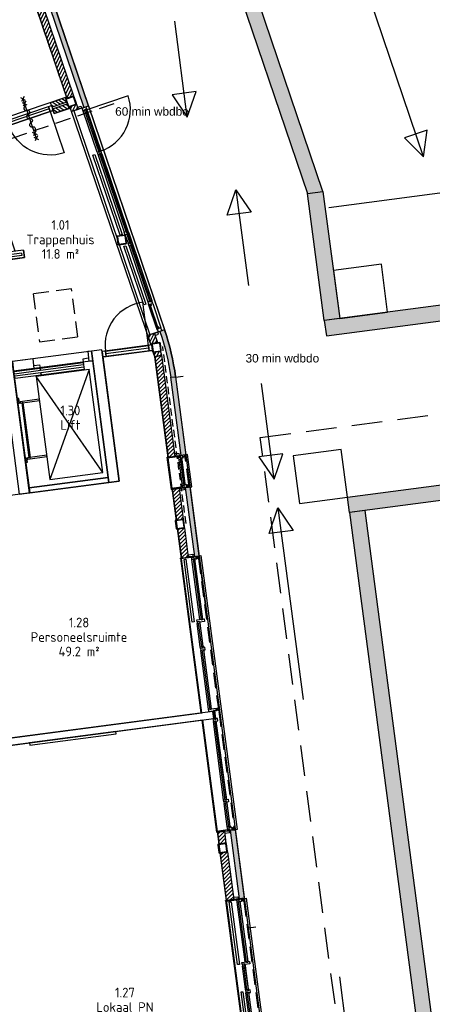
# Model space of a CAD drawing. Header units: millimetres. Extents: x 29775 to 122352, y 25482 to 104177.
# Tile 7 of 20: x 58498 to 67023, y 42530 to 62908. Entities that reach past the tile are written whole.
import ezdxf
from ezdxf.enums import TextEntityAlignment as Align

# ---------------------------------------------------------------- set-up
doc = ezdxf.new("R2010")
doc.units = ezdxf.units.MM
doc.header["$LTSCALE"] = 100
for name, pattern in [('DASHDOT2', [12.7, 6.35, -3.175, 0, -3.175]), ('DASHED', [0.75, 0.5, -0.25]), ('DASHED2', [9.525, 6.35, -3.175]), ('HIDDEN2', [4.7625, 3.175, -1.5875])]:
    doc.linetypes.add(name, pattern=pattern)
for name, color, linetype in [('AL24----_Trap-Beton-1500+', 9, 'Continuous'), ('AL24----_Trap-Beton-Az', 1, 'Continuous'), ('Beveilig-Alg-Az', 1, 'Continuous'), ('Beveilig-Dik-Az', 5, 'HIDDEN2'), ('bib', 9, 'Continuous'), ('BiKoz-Draai-Az', 8, 'Continuous'), ('BiKoz-Hout-Az', 8, 'Continuous'), ('BiKoz-Hout-Drs', 2, 'Continuous'), ('BiWand-Bakst-Drs', 3, 'Continuous'), ('BiWand-Kalkzst-Drs', 3, 'Continuous'), ('BiWand-Syst-Drs', 3, 'Continuous'), ('BuKoz-Alum-Az', 8, 'Continuous'), ('BuKoz-Alum-Drs', 2, 'Continuous'), ('BuKoz-Glas-Drs', 1, 'Continuous'), ('BuWand-Alg-Arc', 8, 'Continuous'), ('BuWand-Bakst-Drs', 3, 'Continuous'), ('Construct-Beton-Drs', 4, 'Continuous'), ('Construct-Staal-Drs', 4, 'Continuous'), ('Daken-Staal-Drs', 3, 'Continuous'), ('dakrandarceer', 8, 'Continuous'), ('Inricht-Alg-Az', 1, 'Continuous'), ('Isolatie-Alg-Drs', 1, 'Continuous'), ('kozijn', 1, 'Continuous'), ('kozijn1', 1, 'Continuous'), ('MTXT35-50', 3, 'Continuous'), ('X-BT$1----_Ruimtegegevens', 7, 'Continuous')]:
    doc.layers.add(name, color=color, linetype=linetype)
doc.layers.add('BL$8-BVO-polylijn', color=160, linetype='Continuous', plot=False)
doc.layers.add('BL$8-GO--polylijnen', color=10, linetype='Continuous', plot=False)
for name, color, linetype, lineweight in [('X-BT$23A__RuimteElement', 7, 'Continuous', 0), ('X-BT$23F__RuimteElement', 7, 'Continuous', 0), ('X-BT$23m2_RuimteElement', 7, 'Continuous', 0), ('X-BT$23NR__Ruimtenummer', 1, 'Continuous', 0), ('X-BT$23P__Algemeen', 1, 'Continuous', 0)]:
    doc.layers.add(name, color=color, linetype=linetype, lineweight=lineweight)
doc.styles.add('BOS3', font='arial.ttf')
doc.styles.add('Isocpeur', font='isocpeur.ttf')
pattern_1 = [(45, (49606.74, -73457.9), (-40.411153, 40.411153), [])]
pattern_2 = [(63.75, (49606.74, -73457.9), (-51.256277, 25.276799), [])]

# ---------------------------------------------------------------- blocks, each defined once
blk = doc.blocks.new('binkozdeur1034')
at = {"layer": 'BiKoz-Draai-Az'}
blk.add_lwpolyline([(967, 0), (67, 0), (67, -900, 0.414214)], format="xyb", close=True, dxfattribs=at)
at = {"layer": 'BiKoz-Hout-Az'}
blk.add_line((67, 57), (967, 57), dxfattribs=at)
blk.add_lwpolyline([(67, 0), (967, 0), (967, 114), (67, 114)], close=True, dxfattribs=at)
at = {"layer": 'BiKoz-Hout-Drs'}
for points in [[(0, 0), (67, 0), (67, 114), (0, 114)], [(967, 0), (1034, 0), (1034, 114), (967, 114)]]:
    blk.add_lwpolyline(points, close=True, dxfattribs=at)
blk = doc.blocks.new('lift brancar')
for p, q in [((1550, 2270), (450, 120)), ((1550, 120), (450, 2270))]:
    blk.add_line(p, q)
for points in [[(430, 2640), (0, 2640), (0, 2440), (430, 2440)], [(1650, 2640), (1570, 2640), (1570, 2440), (1650, 2440)], [(1650, 2440), (0, 2440), (0, 0), (1650, 0)], [(450, 2270), (450, 120), (1550, 120), (1550, 2270)], [(550, 2430), (1450, 2430), (1450, 2377.5), (550, 2377.5)], [(550, 2337.5), (1450, 2337.5), (1450, 2285), (550, 2285)], [(30, 1865), (0, 1865), (0, 1765), (30, 1765)], [(450, 1765), (450, 1795), (50, 1795), (50, 1765)], [(110, 1765), (80, 1765), (80, 625), (110, 625)], [(30, 525), (0, 525), (0, 625), (30, 625)], [(450, 595), (450, 625), (50, 625), (50, 595)]]:
    blk.add_lwpolyline(points, close=True)
for points in [[(430, 2500), (550, 2500), (550, 2440)], [(1570, 2500), (1450, 2500), (1450, 2275)]]:
    blk.add_lwpolyline(points)
at = {"ltscale": 0.2}
for points in [[(10, 2430), (550, 2430), (550, 2377.5), (10, 2377.5)], [(10, 2337.5), (550, 2337.5), (550, 2285), (10, 2285)]]:
    blk.add_lwpolyline(points, close=True, dxfattribs=at)
blk = doc.blocks.new('aangifte deur 60 minuten (zelfsluitend)')
at = {"layer": 'Beveilig-Alg-Az'}
blk.add_line((1, -863), (1, 860), dxfattribs=at)
for points in [[(-81, 778), (82, 942)], [(80, 781), (-78, 939)], [(-81, 568), (82, 732)], [(80, 571), (-78, 729)], [(-81, -735), (82, -571)], [(-81, -945), (82, -781)], [(80, -732), (-78, -574)], [(80, -942), (-78, -784)]]:
    blk.add_lwpolyline(points, dxfattribs=at)
blk.add_lwpolyline([(0, -543, 1), (0, -362, -1), (0, -181, 1), (0, 0, -1), (0, 181, 1), (0, 362, -1), (0, 543)], format="xyb", dxfattribs=at)
blk = doc.blocks.new('trapverdieping')
at = {"layer": 'AL24----_Trap-Beton-1500+', "linetype": 'HIDDEN2'}
for p, q in [((3759, 1276), (1345, 456)), ((3779, 1219), (1364, 400)), ((3927, -712), (3324, 1065)), ((3927, 6), (3542, 1139)), ((3230, -804), (2671, 843)), ((3462, -773), (2889, 917)), ((3695, -743), (3106, 991)), ((2532, -896), (2017, 621)), ((2765, -865), (2235, 695)), ((2997, -835), (2453, 769)), ((1345, 456), (1377, 362)), ((2067, -957), (1582, 474)), ((2300, -926), (1800, 548)), ((1838, -997), (1377, 362)), ((4019, -700), (1837, -987)), ((4027, -760), (1845, -1047)), ((1845, -1047), (1837, -987))]:
    blk.add_line(p, q, dxfattribs=at)
at = {"layer": 'AL24----_Trap-Beton-1500+', "linetype": 'DASHDOT2', "ltscale": 0.5}
blk.add_line((4036, -825), (3753, 1326), dxfattribs=at)
at = {"layer": 'AL24----_Trap-Beton-Az'}
for p, q in [((5701, 1935), (3842, 1304)), ((5720, 1878), (3861, 1247)), ((6485, -375), (5701, 1935)), ((5787, -467), (5067, 1656)), ((6020, -437), (5284, 1730)), ((6252, -406), (5502, 1804)), ((5090, -559), (4413, 1435)), ((5322, -529), (4631, 1509)), ((5555, -498), (4849, 1583)), ((4625, -620), (3978, 1287)), ((4857, -590), (4195, 1361)), ((4392, -651), (3913, 761)), ((260, 88), (729, -1292)), ((307, 104), (763, -1237)), ((6657, -353), (4104, -689)), ((6657, -353), (6678, -509)), ((6678, -509), (729, -1292)), ((6622, -466), (763, -1237)), ((6615, -419), (4112, -748)), ((6020, -493), (6020, -493)), ((6615, -419), (6622, -466))]:
    blk.add_line(p, q, dxfattribs=at)
at = {"layer": 'AL24----_Trap-Beton-Az', "linetype": 'HIDDEN2'}
blk.add_line((6368, -391), (5610, 1841), dxfattribs=at)
at = {"layer": 'AL24----_Trap-Beton-Az', "linetype": 'DASHDOT2', "ltscale": 0.5}
blk.add_line((4118, -797), (3835, 1354), dxfattribs=at)
at = {"layer": 'AL24----_Trap-Beton-Az'}
blk.add_lwpolyline([(5489, 483), (5429, 706), (5652, 647), (5489, 483), (5459, 595), (4530, 342)], dxfattribs=at)
blk.add_circle((4578, 355), 20, dxfattribs=at)
blk = doc.blocks.new('_K180x10')
at = {"layer": 'Construct-Staal-Drs'}
for points in [[(75, 90), (-75, 90, 0.414214), (-90, 75), (-90, -75, 0.414214), (-75, -90), (75, -90, 0.414214), (90, -75), (90, 75, 0.414214)], [(75, 80), (-75, 80, 0.414214), (-80, 75), (-80, -75, 0.414214), (-75, -80), (75, -80, 0.414214), (80, -75), (80, 75, 0.414214)]]:
    blk.add_lwpolyline(points, format="xyb", close=True, dxfattribs=at)
blk = doc.blocks.new('dtboord01')
at = {"layer": 'Inricht-Alg-Az'}
blk.add_lwpolyline([(0, -50), (1800, -50), (1800, 0), (0, 0)], close=True, dxfattribs=at)
blk = doc.blocks.new('kozbuit660')
at = {"layer": 'kozijn', "color": 9, "linetype": 'HIDDEN2'}
blk.add_line((19, 606), (19, 54), dxfattribs=at)
at = {"layer": 'kozijn'}
for points in [[(100, 665), (-38, 665), (-38, -5), (100, -5)], [(388, 668), (388, 668), (388, -8), (388, -8)]]:
    blk.add_lwpolyline(points, dxfattribs=at)
for points in [[(128, 666), (128, 711), (218, 711), (218, 666)], [(128, -6), (128, -51), (218, -51), (218, -6)]]:
    blk.add_lwpolyline(points, close=True, dxfattribs=at)
at = {"layer": 'kozijn1', "color": 9}
for p, q in [((95, 79), (95, 581)), ((157, 79), (157, 581))]:
    blk.add_line(p, q, dxfattribs=at)
at = {"layer": 'kozijn1'}
for points in [[(9, 606), (9, 660), (29, 660), (29, 606)], [(29, 640), (29, 625), (65, 625), (65, 640)], [(157, 621), (157, 647), (118, 647), (118, 647), (108, 647), (108, 660), (65, 660), (65, 606), (105, 606), (105, 621)], [(157, 620), (157, 581), (127, 581), (127, 591), (102, 591), (102, 581), (95, 581), (95, 603), (110, 603), (110, 620)], [(118, 665), (118, 647), (388, 647), (388, 665)], [(9, 54), (9, 0), (29, 0), (29, 54)], [(29, 19), (29, 34), (65, 34), (65, 19)], [(157, 39), (157, 13), (118, 13), (118, 13), (108, 13), (108, 0), (65, 0), (65, 54), (105, 54), (105, 39)], [(157, 40), (157, 79), (127, 79), (127, 69), (102, 69), (102, 79), (95, 79), (95, 57), (110, 57), (110, 40)], [(118, -5), (118, 13), (388, 13), (388, -5)]]:
    blk.add_lwpolyline(points, close=True, dxfattribs=at)
at = {"layer": 'kozijn1', "color": 9}
blk.add_lwpolyline([(102, 591), (102, 69), (127, 69), (127, 591)], close=True, dxfattribs=at)
blk = doc.blocks.new('kozbuitlokaalbg')
at = {"layer": 'kozijn', "color": 9, "linetype": 'HIDDEN2'}
for p, q in [((59, 19), (3197, 19)), ((3251, 19), (5449, 19))]:
    blk.add_line(p, q, dxfattribs=at)
at = {"layer": 'kozijn'}
for points in [[(-3, 388), (-3, 388), (5511, 388), (5511, 388)], [(0, 100), (0, -38), (5508, -38), (5508, 100)], [(3251, 127), (3241, 127), (3241, 102), (3251, 102)], [(3251, 102), (3241, 102), (3241, 127), (3251, 127)]]:
    blk.add_lwpolyline(points, dxfattribs=at)
at = {"layer": 'kozijn', "color": 9}
for points in [[(35, 280), (1343, 280), (1343, 320), (35, 320)], [(1914, 280), (4899, 280), (4899, 320), (1914, 320)]]:
    blk.add_lwpolyline(points, close=True, dxfattribs=at)
at = {"layer": 'kozijn'}
for points in [[(3251, 222), (3236, 222), (3197, 222), (3197, 192), (3207, 192), (3207, 167), (3197, 167), (3197, 65), (3251, 65), (3251, 102), (3241, 102), (3241, 127), (3251, 127)], [(5512, 128), (5557, 128), (5557, 218), (5512, 218)], [(3216, 29), (3231, 29), (3231, 65), (3216, 65)]]:
    blk.add_lwpolyline(points, close=True, dxfattribs=at)
at = {"layer": 'kozijn1', "color": 9}
for p, q in [((1868, 222), (1388, 222)), ((3197, 222), (1947, 222)), ((1309, 157), (59, 157)), ((1309, 95), (59, 95)), ((1868, 160), (1388, 160)), ((3197, 160), (1947, 160)), ((4865, 157), (3251, 157)), ((4865, 95), (3251, 95)), ((5424, 157), (4943, 157)), ((5424, 95), (4944, 95))]:
    blk.add_line(p, q, dxfattribs=at)
at = {"layer": 'kozijn1'}
for points in [[(-49, 128), (-4, 128), (-4, 218), (-49, 218)], [(-3, 110), (15, 110), (15, 388), (-3, 388)], [(1348, 222), (1309, 222), (1309, 127), (1319, 127), (1319, 102), (1309, 102), (1309, 65), (1363, 65), (1363, 170), (1348, 170)], [(1349, 222), (1388, 222), (1388, 192), (1378, 192), (1378, 167), (1388, 167), (1388, 160), (1366, 160), (1366, 175), (1349, 175)], [(1907, 222), (1869, 222), (1869, 192), (1878, 192), (1878, 167), (1868, 167), (1868, 160), (1890, 160), (1890, 175), (1907, 175)], [(1908, 222), (1947, 222), (1947, 192), (1937, 192), (1937, 167), (1947, 167), (1947, 130), (1893, 130), (1893, 170), (1908, 170)], [(5511, 110), (5493, 110), (5493, 388), (5511, 388)], [(15, 157), (15, 157), (15, 108), (5, 108), (5, 65), (59, 65), (59, 102), (49, 102), (49, 127), (59, 127), (59, 157)], [(5, 9), (59, 9), (59, 29), (5, 29)], [(24, 29), (40, 29), (40, 65), (24, 65)], [(3197, 9), (3251, 9), (3251, 29), (3197, 29)], [(4904, 157), (4865, 157), (4865, 127), (4875, 127), (4875, 102), (4865, 102), (4865, 65), (4919, 65), (4919, 105), (4904, 105)], [(4905, 157), (4943, 157), (4943, 127), (4934, 127), (4934, 102), (4944, 102), (4944, 95), (4922, 95), (4922, 110), (4905, 110)], [(5463, 157), (5424, 157), (5424, 127), (5434, 127), (5434, 102), (5424, 102), (5424, 95), (5446, 95), (5446, 110), (5463, 110)], [(5464, 157), (5493, 157), (5493, 127), (5493, 127), (5493, 108), (5503, 108), (5503, 65), (5449, 65), (5449, 105), (5464, 105)], [(5449, 9), (5503, 9), (5503, 29), (5449, 29)], [(5483, 29), (5468, 29), (5468, 65), (5483, 65)]]:
    blk.add_lwpolyline(points, close=True, dxfattribs=at)
at = {"layer": 'kozijn1', "color": 9}
for points in [[(49, 102), (1319, 102), (1319, 127), (49, 127)], [(1378, 167), (1878, 167), (1878, 192), (1378, 192)], [(1937, 167), (3207, 167), (3207, 192), (1937, 192)], [(3241, 102), (4875, 102), (4875, 127), (3241, 127)], [(4934, 102), (5434, 102), (5434, 127), (4934, 127)]]:
    blk.add_lwpolyline(points, close=True, dxfattribs=at)
blk = doc.blocks.new('Ruimtefunctie')
at = {"layer": 'X-BT$23A__RuimteElement', "style": 'Isocpeur', "width": 0.94}
blk.add_attdef('RUIMTEFUNCTIE-A', text='', height=200, dxfattribs=at).set_placement((0, -600), align=Align.MIDDLE_CENTER)
at = {"layer": 'X-BT$23F__RuimteElement', "style": 'Isocpeur', "width": 0.94}
blk.add_attdef('RUIMTEFUNCTIE', text='', height=200, dxfattribs=at).set_placement((0, 300), align=Align.MIDDLE_CENTER)
at = {"layer": 'X-BT$23m2_RuimteElement', "style": 'Isocpeur', "width": 0.94}
blk.add_attdef('RUIMTEFUNCTIE-B', text='', height=200, dxfattribs=at).set_placement((0, 0), align=Align.MIDDLE_CENTER)
at = {"layer": 'X-BT$23NR__Ruimtenummer', "style": 'Isocpeur', "width": 0.94}
blk.add_attdef('RUIMTENUMMER', text='', height=200, dxfattribs=at).set_placement((0, 600), align=Align.MIDDLE_CENTER)
at = {"layer": 'X-BT$23P__Algemeen', "style": 'Isocpeur', "width": 0.94}
blk.add_attdef('PEILMAAT', text='', height=200, dxfattribs=at).set_placement((0, -300), align=Align.MIDDLE_CENTER)

msp = doc.modelspace()

# ---------------------------------------------------------------- hatches: boundary and pattern name
at = {"layer": 'BuWand-Alg-Arc'}
h = msp.add_hatch(color=254, dxfattribs=at)
h.paths.add_polyline_path([(59854.0464, 61312.2971), (59759.3534, 61280.1532), (59822.677, 61093.6079), (59917.37, 61125.7519)])
h.paths.add_polyline_path([(59213.4175, 63199.5289), (59118.7245, 63167.3849), (59759.3534, 61280.1532), (59854.0464, 61312.2971)])
h = msp.add_hatch(dxfattribs=at)
h.set_pattern_fill('ANSI31', color=256, scale=18, style=0)
h.set_pattern_definition(pattern_2)
h.paths.add_polyline_path([(59004.7715, 63129.7591), (58862.732, 63081.5432), (59474.7527, 61278.5882), (59616.7922, 61326.8041)])
h = msp.add_hatch(dxfattribs=at)
h.set_pattern_fill('ANSI31', color=256, scale=18, angle=-78.75, style=0)
h.set_pattern_definition([(326.25, (52933.29, -83506.92), (31.750839, 47.518488), [])])
h.paths.add_polyline_path([(59133.684, 61194.4923), (59165.8279, 61099.7993), (59468.8456, 61202.6599), (59436.7016, 61297.3529)])
h = msp.add_hatch(dxfattribs=at)
h.set_pattern_fill('ANSI31', color=256, scale=18, angle=-78.75, style=0)
h.set_pattern_definition([(326.25, (54095.64, 13318.22), (31.75084, 47.51849), [])])
h.paths.add_polyline_path([(59178.6855, 61061.9221), (59210.8294, 60967.2291), (59513.8471, 61070.0897), (59481.7031, 61164.7827)])
h = msp.add_hatch(dxfattribs=at)
h.set_pattern_fill('ANSI31', color=256, scale=18, style=0)
h.set_pattern_definition(pattern_2)
h.paths.add_polyline_path([(59674.6513, 61156.3567), (59532.6118, 61108.1408), (59567.0058, 61006.8193), (59709.0453, 61055.0352)])
h = msp.add_hatch(color=254, dxfattribs=at)
h.paths.add_polyline_path([(61590.7148, 56159.7304), (61490.7215, 56146.5661, -0.0329383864), (61618.3924, 55506.0706), (61717.5369, 55519.1232, 0.0322835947)])
h.paths.add_polyline_path([(61491.2472, 56488.3599), (61396.5541, 56456.2159, -0.0163097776), (61490.7215, 56146.5661), (61590.7148, 56159.7304, 0.0169611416)])
h.paths.add_polyline_path([(61831.1953, 53889.6715), (61930.3398, 53902.7242), (61717.5369, 55519.1232), (61618.3924, 55506.0706)])
h = msp.add_hatch(dxfattribs=at)
h.set_pattern_fill('ANSI31', color=256, scale=18, style=0)
h.set_pattern_definition(pattern_2)
h.paths.add_polyline_path([(61350.6985, 56218.8808), (61199.0683, 56198.9183), (61141.1567, 56369.5202), (61283.1963, 56417.7361)])
h = msp.add_hatch(dxfattribs=at)
h.set_pattern_fill('ANSI31', color=256, scale=18, style=0)
h.set_pattern_definition([(63.75, (49880.706, -73366.75), (-51.256277, 25.276799), [])])
h.paths.add_polyline_path([(61409.6912, 56045.0941), (61258.0609, 56025.1316), (61290.1862, 55930.4936), (61436.9746, 55964.7198)])
h = msp.add_hatch(dxfattribs=at)
h.set_pattern_fill('ANSI31', color=256, scale=18, angle=341.25, style=0)
h.set_pattern_definition(pattern_1)
h.paths.add_polyline_path([(61712.6135, 53871.0341), (61563.8968, 53851.4551), (61290.1862, 55930.4936), (61436.9746, 55964.7198)])
h = msp.add_hatch(dxfattribs=at)
h.set_pattern_fill('ANSI31', color=256, scale=18, angle=341.25, style=0)
h.set_pattern_definition(pattern_1)
h.paths.add_polyline_path([(61884.2555, 52567.2841), (61735.5387, 52547.7051), (61650.5662, 53193.1357), (61799.2829, 53212.7147)])
h = msp.add_hatch(color=254, dxfattribs=at)
h.paths.add_polyline_path([(62114.1171, 52506.7968), (62014.9727, 52493.7442), (62106.3446, 51799.7058), (62205.489, 51812.7584)])
h.paths.add_polyline_path([(62017.7924, 53238.4561), (61918.6479, 53225.4035), (62014.9727, 52493.7442), (62114.1171, 52506.7968)])
h = msp.add_hatch(dxfattribs=at)
h.set_pattern_fill('ANSI31', color=256, scale=18, angle=341.25, style=0)
h.set_pattern_definition(pattern_1)
h.paths.add_polyline_path([(61907.7502, 52388.824), (61759.0335, 52369.2451), (61838.2629, 51767.438), (61986.9796, 51787.017)])
h = msp.add_hatch(dxfattribs=at)
h.set_pattern_fill('ANSI31', color=256, scale=18, angle=341.25, style=0)
h.set_pattern_definition(pattern_1)
h.paths.add_polyline_path([(62766.6125, 45865.1168), (62617.8958, 45845.5379), (62585.2643, 46093.3991), (62733.981, 46112.978)])
h = msp.add_hatch(color=254, dxfattribs=at)
h.paths.add_polyline_path([(62951.7073, 46144.6681), (62852.5628, 46131.6155), (62897.3297, 45791.5769), (62996.4742, 45804.6295)])
h.paths.add_polyline_path([(63039.4763, 44711.8665), (63138.6208, 44724.9191), (62996.4742, 45804.6295), (62897.3297, 45791.5769)])
h = msp.add_hatch(dxfattribs=at)
h.set_pattern_fill('ANSI31', color=256, scale=18, angle=341.25, style=0)
h.set_pattern_definition(pattern_1)
h.paths.add_polyline_path([(62790.1073, 45686.6567), (62641.3905, 45667.0778), (62771.3946, 44679.5987), (62920.1113, 44699.1777)])
at = {"layer": 'dakrandarceer'}
h = msp.add_hatch(color=252, dxfattribs=at)
h.dxf.hatch_style = 1
h.paths.add_polyline_path([(74041.8744, 68203.5424), (73939.0137, 68506.5601), (62627.9334, 64666.9657), (62730.794, 64363.948), (63033.8116, 64466.8087)])
h.paths.add_polyline_path([(74154.3782, 67872.1169), (74041.8744, 68203.5424), (73738.8567, 68100.6818), (73954.2212, 67466.2386), (74257.2388, 67569.0993)])
h.paths.add_polyline_path([(74788.8214, 68087.4813), (74154.3782, 67872.1169), (74257.2388, 67569.0993), (74891.682, 67784.4637)])
h.paths.add_polyline_path([(63033.8116, 64466.8087), (62730.794, 64363.948), (64445.8766, 59311.4775), (64763.139, 59353.2459)])
h.paths.add_polyline_path([(64763.139, 59353.2459), (64445.8766, 59311.4775), (64792.05, 56682.0296), (65109.3123, 56723.798)])
h.paths.add_polyline_path([(81416.898, 58547.9711), (81312.0216, 58856.9252), (64792.05, 56682.0296), (64833.8184, 56364.7673)])
h = msp.add_hatch(color=252, dxfattribs=at)
h.dxf.hatch_style = 1
h.paths.add_polyline_path([(82626.2536, 54985.3449), (82521.3772, 55294.299), (65273.6916, 53023.5981), (65315.46, 52706.3357)])
h.paths.add_polyline_path([(65632.7224, 52748.1041), (65315.46, 52706.3357), (68248.3836, 30428.5697), (65075.76, 30010.8859), (65117.5284, 29693.6235), (68607.4143, 30153.0757)])

# ---------------------------------------------------------------- linework, layer by layer
at = {"layer": 'Beveilig-Alg-Az'}
msp.add_line((77636.8679, 60692.9286), (64884.7629, 59014.0821), dxfattribs=at)
for points in [[(60677.6215, 58450.5823), (60656.7279, 58512.1328), (60692.7113, 58524.3475), (60697.5329, 58510.1435), (60709.3695, 58514.1615), (60721.2061, 58518.1795), (60716.3845, 58532.3835), (60735.3231, 58538.8123), (60756.2167, 58477.2618), (60737.2781, 58470.833), (60732.4565, 58485.037), (60720.6199, 58481.019), (60708.7832, 58477.001), (60713.6048, 58462.797)], [(60678.8725, 58453.1191), (60659.2647, 58510.8818), (60691.4603, 58521.8108), (60696.2819, 58507.6068), (60710.0124, 58512.2677), (60723.7429, 58516.9285), (60718.9213, 58531.1325), (60734.0721, 58536.2755), (60753.68, 58478.5128), (60738.5291, 58473.3698), (60733.7075, 58487.5737), (60719.977, 58482.9128), (60706.2465, 58478.252), (60711.0681, 58464.048)], [(60756.3742, 58218.5845), (60735.4806, 58280.1349), (60771.4639, 58292.3496), (60776.2855, 58278.1457), (60788.1222, 58282.1637), (60799.9588, 58286.1816), (60795.1372, 58300.3856), (60814.0758, 58306.8144), (60834.9694, 58245.2639), (60816.0308, 58238.8351), (60811.2092, 58253.0391), (60799.3725, 58249.0211), (60787.5359, 58245.0031), (60792.3575, 58230.7992)], [(60757.6251, 58221.1212), (60738.0173, 58278.8839), (60770.213, 58289.8129), (60775.0345, 58275.6089), (60788.765, 58280.2698), (60802.4955, 58284.9307), (60797.6739, 58299.1346), (60812.8248, 58304.2776), (60832.4326, 58246.5149), (60817.2817, 58241.3719), (60812.4601, 58255.5758), (60798.7297, 58250.915), (60784.9992, 58246.2541), (60789.8208, 58232.0501)]]:
    msp.add_lwpolyline(points, close=True, dxfattribs=at)
at = {"layer": 'Beveilig-Dik-Az'}
msp.add_lwpolyline([(38470.0756, 55208.7188), (45715.0927, 56176.3311), (60559.5763, 61209.6831)], dxfattribs=at)
at = {"layer": 'BiWand-Bakst-Drs'}
msp.add_lwpolyline([(61491.2472, 56488.3599), (61396.5541, 56456.2159, -0.0492746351), (61618.3924, 55506.0706), (61717.5369, 55519.1232, 0.0492717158)], format="xyb", close=True, dxfattribs=at)
for points in [[(61199.0683, 56198.9183), (61350.6985, 56218.8808), (61283.1963, 56417.7361), (61141.1567, 56369.5202)], [(61290.1862, 55930.4936), (61436.9746, 55964.7198), (61409.6912, 56045.0941), (61258.0609, 56025.1316)], [(61563.5052, 53854.4295), (61712.222, 53874.0084), (61436.9746, 55964.7198), (61290.1862, 55930.4936)], [(61735.5387, 52547.7051), (61884.2555, 52567.2841), (61799.6745, 53209.7403), (61650.9578, 53190.1614)], [(62106.3446, 51799.7058), (62205.489, 51812.7584), (62017.7924, 53238.4561), (61918.6479, 53225.4035)], [(61838.2629, 51767.438), (61986.9796, 51787.017), (61907.7502, 52388.824), (61759.0335, 52369.2451)], [(62617.8958, 45845.5379), (62766.6125, 45865.1168), (62733.981, 46112.978), (62585.2643, 46093.3991)], [(62641.3905, 45667.0778), (62790.1073, 45686.6567), (62920.1113, 44699.1777), (62771.3946, 44679.5987)]]:
    msp.add_lwpolyline(points, close=True, dxfattribs=at)
at = {"layer": 'BiWand-Kalkzst-Drs'}
for points in [[(60554.3448, 53360.4818), (60196.7031, 56077.0407), (59983.5424, 56048.9776), (60341.1842, 53332.4187)], [(58702.8215, 53116.7242), (58345.1798, 55833.2831), (58132.0191, 55805.2199), (58489.6609, 53088.661)], [(58705.3002, 53117.0505), (60341.1842, 53332.4187), (60328.1316, 53431.5632), (58692.2475, 53216.195)]]:
    msp.add_lwpolyline(points, close=True, dxfattribs=at)
at = {"layer": 'BiWand-Syst-Drs'}
msp.add_lwpolyline([(56678.1695, 47675.9071), (62507.8653, 48443.4011), (62488.2864, 48592.1178), (56658.5906, 47824.6238)], close=True, dxfattribs=at)
at = {"layer": 'BL$8-BVO-polylijn'}
msp.add_lwpolyline([(29775.3773, 81479.074), (50607.8402, 88550.7423), (61491.2472, 56488.3599, -0.0492717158), (61717.5369, 55519.1232), (65289.6908, 28384.8715), (49456.4485, 26300.413), (48998.5457, 27649.3512), (44624.6791, 27073.5208), (44552.1314, 27624.5747), (45970.2845, 28105.9727), (43682.4496, 34845.7168), (43639.4369, 34972.4283), (45003.1352, 35435.3415), (42675.9134, 42291.1156), (43888.5996, 42702.7671), (41696.3824, 49160.8306), (40844.1453, 48871.535), (40741.2847, 49174.5527), (41593.5218, 49463.8482), (39558.0087, 55460.2765), (38648.5093, 55340.5387)], format="xyb", close=True, dxfattribs=at)
at = {"layer": 'BL$8-GO--polylijnen'}
for points in [[(57181.2821, 68034.9347), (59465.1095, 61306.9961), (54541.0728, 59635.5109), (54159.0398, 60760.9439), (51573.9226, 59883.4148), (49672.1283, 65485.9204)], [(58132.0191, 55805.2199), (57858.1046, 57885.8072), (58597.1092, 57983.099), (58576.5412, 58139.3288), (58404.4395, 58116.6712), (57620.1035, 60427.2504), (58231.7037, 60634.8607), (58211.453, 60694.5173), (59190.5788, 61026.8857), (59210.8294, 60967.2291), (59542.255, 61079.7329), (61199.0683, 56198.9183), (61223.1623, 56202.0904), (61226.556, 56176.3128), (60201.402, 56041.3487), (60196.7031, 56077.0407)], [(53224.9033, 54775.7076), (54013.4326, 48785.4137), (56489.0409, 49111.5437), (56658.5906, 47824.6238), (62260.254, 48562.0968), (61290.1862, 55930.4936), (61244.9514, 56063.7509), (60216.282, 55928.324), (60554.3448, 53360.4818), (57349.4967, 52938.6335), (57041.4086, 55278.2722)], [(63493.726, 39192.9475), (62279.833, 48413.3801), (56678.1695, 47675.9071), (57039.7232, 44929.6341), (57054.0226, 44931.5167), (57188.9869, 43906.3604), (57175.1067, 43904.533), (57892.0723, 38455.4758)]]:
    msp.add_lwpolyline(points, close=True, dxfattribs=at)
at = {"layer": 'BuKoz-Alum-Az'}
for p, q in [((59614.3523, 61022.8912), (61188.5033, 56385.5922)), ((60095.6317, 60165.0689), (59806.3362, 61017.306)), ((60174.2269, 60191.7484), (59884.9314, 61043.9855)), ((59917.37, 61125.7519), (60796.2709, 58536.5933)), ((60194.4776, 60132.0918), (60735.3231, 58538.8123)), ((60115.8824, 60105.4123), (60656.7279, 58512.1328)), ((60677.6215, 58450.5823), (60735.4806, 58280.1349)), ((60756.2167, 58477.2618), (60814.0758, 58306.8144)), ((60756.3742, 58218.5845), (61146.1578, 57070.319)), ((60834.9694, 58245.2639), (61224.753, 57096.9985)), ((61321.1425, 56533.0534), (61170.066, 56978.1106)), ((61245.6465, 57035.448), (61416.0094, 56533.5751)), ((62205.489, 51812.7584), (62627.0886, 48610.3915)), ((62345.2826, 50750.9209), (62214.2343, 51746.3316))]:
    msp.add_line(p, q, dxfattribs=at)
msp.add_lwpolyline([(60737.1685, 61333.281), (59884.9314, 61043.9855), (60174.2269, 60191.7484, 0.4142135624)], format="xyb", close=True, dxfattribs=at)
for points in [[(60614.1689, 58463.3645), (60572.4817, 58449.2136), (60010.7426, 60104.0436), (60048.6198, 60116.9012)], [(60697.5329, 58510.1435), (60721.2061, 58518.1795), (60170.7174, 60139.867), (60147.0442, 60131.831)], [(61102.5741, 57021.2029), (61060.8869, 57007.052), (60651.2344, 58217.2157), (60689.1116, 58230.0733)], [(61186.9627, 57068.3298), (61210.6359, 57076.3658), (60811.2092, 58253.0391), (60787.5359, 58245.0031)]]:
    msp.add_lwpolyline(points, close=True, dxfattribs=at)
at = {"layer": 'BuKoz-Alum-Az', "color": 2}
msp.add_lwpolyline([(60776.2855, 58278.1457), (60799.9588, 58286.1816), (60732.4565, 58485.037), (60708.7832, 58477.001)], close=True, dxfattribs=at)
at = {"layer": 'BuKoz-Alum-Drs'}
for points in [[(59849.3346, 61047.7427), (59837.498, 61043.7247), (59842.3195, 61029.5207), (59806.3362, 61017.306), (59785.4426, 61078.8565), (59864.0378, 61105.536), (59884.9314, 61043.9855), (59865.9928, 61037.5567), (59861.1712, 61051.7607), (59849.3346, 61047.7427)], [(61198.7993, 57072.3478), (61186.9627, 57068.3298), (61182.1411, 57082.5337), (61146.1578, 57070.319), (61167.0513, 57008.7686), (61245.6465, 57035.448), (61224.753, 57096.9985), (61205.8143, 57090.5697), (61210.6359, 57076.3658), (61198.7993, 57072.3478)], [(61416.0094, 56533.5751), (61416.0094, 56533.5751), (61416.0094, 56533.5751), (61337.4142, 56506.8956), (61358.3078, 56445.3451), (61436.903, 56472.0246), (61416.0094, 56533.5751), (61416.0094, 56533.5751), (61416.0094, 56533.5751), (61416.0094, 56533.5751)]]:
    msp.add_lwpolyline(points, dxfattribs=at)
for points in [[(59848.6917, 61049.6365), (59834.9612, 61044.9757), (59839.7828, 61030.7717), (59807.5872, 61019.8428), (59787.9794, 61077.6055), (59862.7869, 61102.9992), (59882.3947, 61045.2365), (59867.2438, 61040.0935), (59862.4222, 61054.2974)], [(61199.4422, 57070.4539), (61185.7117, 57065.793), (61180.8901, 57079.997), (61148.6945, 57069.068), (61168.3023, 57011.3053), (61243.1098, 57036.699), (61223.502, 57094.4618), (61208.3511, 57089.3187), (61213.1727, 57075.1148)], [(61174.8006, 56979.7178), (61170.066, 56978.1106), (61156.2441, 57018.8286), (61160.9787, 57020.4358), (61165.8003, 57006.2318), (61208.4122, 57020.6966), (61217.4125, 56994.1826), (61198.4739, 56987.7538), (61193.6523, 57001.9577), (61169.979, 56993.9217)], [(61172.2639, 56980.9688), (61171.317, 56980.6473), (61158.7808, 57017.5776), (61159.7278, 57017.899), (61164.5494, 57003.6951), (61207.1612, 57018.1599), (61214.8758, 56995.4335), (61199.7249, 56990.2905), (61194.9033, 57004.4945), (61167.4423, 56995.1727)], [(61325.8772, 56534.6606), (61321.1425, 56533.0534), (61334.9644, 56492.3354), (61339.6991, 56493.9426), (61334.8775, 56508.1466), (61377.4893, 56522.6113), (61368.489, 56549.1254), (61349.5504, 56542.6966), (61354.372, 56528.4927), (61330.6988, 56520.4567)], [(61324.6262, 56532.1239), (61323.6793, 56531.8024), (61336.2154, 56494.8722), (61337.1623, 56495.1936), (61332.3408, 56509.3976), (61374.9526, 56523.8623), (61367.2381, 56546.5887), (61352.0872, 56541.4456), (61356.9088, 56527.2417), (61329.4478, 56517.9199)], [(61414.7585, 56531.0383), (61414.7585, 56531.0383), (61414.7585, 56531.0383), (61339.951, 56505.6446), (61359.5588, 56447.8819), (61434.3663, 56473.2756), (61414.7585, 56531.0383), (61414.7585, 56531.0383), (61414.7585, 56531.0383)]]:
    msp.add_lwpolyline(points, close=True, dxfattribs=at)
at = {"layer": 'BuKoz-Glas-Drs'}
for points in [[(59790.1773, 61080.4637), (59789.5344, 61082.3575), (59647.4949, 61034.1416), (59648.1378, 61032.2478)], [(59780.708, 61077.2493), (59709.6882, 61053.1413), (59695.2234, 61095.7532), (59766.2432, 61119.8611)], [(60136.4367, 60163.0797), (59837.498, 61043.7247), (59861.1712, 61051.7607), (60160.1099, 60171.1156)], [(60115.8824, 60105.4123), (60151.8657, 60117.627), (60147.0442, 60131.831), (60158.8808, 60135.849), (60170.7174, 60139.867), (60175.539, 60125.663), (60194.4776, 60132.0918), (60173.584, 60193.6423), (60154.6454, 60187.2135), (60159.467, 60173.0095), (60147.6304, 60168.9915), (60135.7938, 60164.9735), (60130.9722, 60179.1775), (60094.9888, 60166.9628)], [(60117.1334, 60107.9491), (60149.329, 60118.878), (60144.5074, 60133.0819), (60158.2379, 60137.7428), (60171.9684, 60142.4037), (60176.79, 60128.1997), (60191.9409, 60133.3428), (60172.3331, 60191.1055), (60157.1822, 60185.9625), (60162.0038, 60171.7585), (60148.2733, 60167.0977), (60134.5428, 60162.4368), (60129.7212, 60176.6407), (60097.5256, 60165.7118)], [(61193.6523, 57001.9577), (61354.372, 56528.4927), (61330.6988, 56520.4567), (61169.979, 56993.9217)], [(61363.6853, 56445.0585), (61363.0424, 56446.9523), (61221.0029, 56398.7364), (61221.6458, 56396.8425)], [(61354.216, 56441.8441), (61283.1963, 56417.7361), (61297.661, 56375.1243), (61368.6808, 56399.2322)]]:
    msp.add_lwpolyline(points, close=True, dxfattribs=at)
at = {"layer": 'BuWand-Bakst-Drs', "color": 3}
msp.add_line((59917.37, 61125.7519), (61509.6559, 56435.0289), dxfattribs=at)
at = {"layer": 'BuWand-Bakst-Drs'}
for points in [[(59822.677, 61093.6079), (59917.37, 61125.7519), (59209.8817, 63209.9451), (59115.1887, 63177.8011)], [(59474.7527, 61278.5882), (59616.7922, 61326.8041), (59004.7715, 63129.7591), (58862.732, 63081.5432)], [(59436.7016, 61297.3529), (59468.8456, 61202.6599), (59165.8279, 61099.7993), (59133.684, 61194.4923)], [(59481.7031, 61164.7827), (59513.8471, 61070.0897), (59210.8294, 60967.2291), (59178.6855, 61061.9221)], [(59709.0453, 61055.0352), (59567.0058, 61006.8193), (59532.6118, 61108.1408), (59674.6513, 61156.3567)], [(61930.3398, 53902.7242), (61831.1953, 53889.6715), (61618.3924, 55506.0706), (61717.5369, 55519.1232)], [(63138.6208, 44724.9191), (63039.4763, 44711.8665), (62852.5628, 46131.6155), (62951.7073, 46144.6681)]]:
    msp.add_lwpolyline(points, close=True, dxfattribs=at)
at = {"layer": 'Construct-Beton-Drs', "linetype": 'DASHED', "ltscale": 3}
msp.add_line((61935.6592, 52483.2858), (61453.0261, 56141.5868), dxfattribs=at)
at = {"layer": 'Construct-Beton-Drs', "color": 6}
for p, q in [((61718.3598, 55512.8726), (61872.6689, 55533.1878)), ((63221.9488, 44113.9638), (63376.258, 44134.279))]:
    msp.add_line(p, q, dxfattribs=at)
at = {"layer": 'Construct-Beton-Drs'}
for points in [[(65109.3123, 56723.798), (66100.7572, 56854.3242), (65970.231, 57845.7691), (64978.7862, 57715.2429)], [(64282.2468, 52893.0719), (65273.6916, 53023.5981), (65143.1654, 54015.043), (64151.7206, 53884.5168)]]:
    msp.add_lwpolyline(points, close=True, dxfattribs=at)
at = {"layer": 'Construct-Beton-Drs', "linetype": 'DASHED2'}
msp.add_lwpolyline([(64821.2339, 31944.2034), (66380.3432, 32149.464), (63469.4251, 54260.0822), (82042.4167, 56705.263)], dxfattribs=at)
at = {"layer": 'Daken-Staal-Drs'}
for points in [[(64763.139, 59353.2459), (63033.8116, 64466.8087), (62730.794, 64363.948), (64445.8766, 59311.4775)], [(65109.3123, 56723.798), (64792.05, 56682.0296), (64445.8766, 59311.4775), (64763.139, 59353.2459)], [(64833.8184, 56364.7673), (81416.898, 58547.9711), (81312.0216, 58856.9252), (64792.05, 56682.0296)], [(65273.6916, 53023.5981), (82521.4185, 55294.3044), (82626.2971, 54985.3507), (65315.46, 52706.3357)], [(65075.76, 30010.8859), (65117.5284, 29693.6235), (68607.4143, 30153.0757), (65632.7224, 52748.1041), (65315.46, 52706.3357), (68248.3836, 30428.5697), (65075.76, 30010.8859)]]:
    msp.add_lwpolyline(points, close=True, dxfattribs=at)
at = {"layer": 'Inricht-Alg-Az', "linetype": 'HIDDEN2'}
msp.add_lwpolyline([(58906.104, 56242.0819), (59699.2599, 56346.5029), (59568.7337, 57337.9477), (58775.5778, 57233.5268)], close=True, dxfattribs=at)
at = {"layer": 'Isolatie-Alg-Drs'}
for p, q in [((66843.052, 60070.0499), (65432.6195, 64225.0501)), ((61961.298, 60892.3939), (61700.2456, 62875.2836)), ((62966.2805, 59387.995), (63227.3329, 57405.1053)), ((63754.9456, 53397.4889), (63493.8932, 55380.3786)), ((63833.2613, 52802.6219), (64355.3661, 48836.8425)), ((65632.7092, 39134.4585), (65110.6044, 43100.2379))]:
    msp.add_line(p, q, dxfattribs=at)
for points in [[(61961.298, 60892.3939), (62143.8961, 61420.7479), (61648.1737, 61355.4848), (61961.298, 60892.3939)], [(66843.052, 60070.0499), (66919.0648, 60623.8748), (66445.5998, 60463.1551), (66843.052, 60070.0499)], [(62966.2805, 59387.995), (63279.4048, 58924.9042), (62783.6824, 58859.6411), (62966.2805, 59387.995)], [(63754.9456, 53397.4889), (63937.5437, 53925.8428), (63441.8213, 53860.5797), (63754.9456, 53397.4889)], [(63833.2613, 52802.6219), (64146.3856, 52339.5311), (63650.6632, 52274.268), (63833.2613, 52802.6219)]]:
    msp.add_lwpolyline(points, close=True, dxfattribs=at)
at = {"layer": 'kozijn', "color": 9, "linetype": 'HIDDEN2'}
for p, q in [((62194.3526, 51751.7831), (62603.9177, 48640.8275)), ((62610.9661, 48587.2894), (62925.1688, 46200.6834))]:
    msp.add_line(p, q, dxfattribs=at)
at = {"layer": 'kozijn'}
for points in [[(61820.4169, 51765.0886), (61820.4169, 51765.0886), (62242.408, 48559.7473)], [(62106.3446, 51799.7058), (62243.1639, 51817.7184), (62989.3822, 46149.6281), (62852.5628, 46131.6155)], [(62261.987, 48411.0306), (62567.4183, 46091.0496), (62567.4183, 46091.0496)]]:
    msp.add_lwpolyline(points, dxfattribs=at)
at = {"layer": 'kozijn', "color": 9}
msp.add_lwpolyline([(61932.3876, 51742.0062), (62103.1812, 50444.7006), (62063.5234, 50439.4796), (61892.7298, 51736.7852)], close=True, dxfattribs=at)
at = {"layer": 'kozijn'}
for points in [[(62406.3352, 48586.3719), (62404.3774, 48601.2436), (62399.2868, 48639.9099), (62429.0302, 48643.8257), (62430.3093, 48634.1095), (62455.0955, 48637.3727), (62453.8163, 48647.0889), (62554.9437, 48660.4025), (62561.9921, 48606.8645), (62525.3086, 48602.035), (62523.9773, 48612.1478), (62499.1911, 48608.8846), (62500.5225, 48598.7719)], [(62593.1548, 48645.9666), (62595.1127, 48631.0949), (62559.4207, 48626.396), (62557.4628, 48641.2676)], [(62491.6634, 48436.2249), (62491.6634, 48436.2249), (62498.7118, 48382.6869), (62528.4551, 48386.6027), (62527.176, 48396.3188), (62551.9621, 48399.582), (62553.2412, 48389.8658), (62589.9247, 48394.6953), (62582.8763, 48448.2333), (62546.1928, 48443.4039), (62547.5242, 48433.2911), (62522.7381, 48430.028), (62521.4067, 48440.1407)], [(62825.3244, 46123.995), (62831.1981, 46079.38), (62741.9681, 46067.6326), (62736.0944, 46112.2476)]]:
    msp.add_lwpolyline(points, close=True, dxfattribs=at)
at = {"layer": 'kozijn1', "color": 9}
for p, q in [((62220.6649, 50494.6627), (62057.5071, 51733.9688)), ((62282.1606, 50502.5571), (62119.0028, 51741.8632)), ((62229.2373, 49931.5643), (62166.5064, 50408.0527)), ((62290.733, 49939.4586), (62228.0021, 50415.947)), ((62399.2868, 48639.9099), (62239.4967, 49853.6367)), ((62460.7564, 48648.0026), (62300.9924, 49861.5311)), ((62553.1329, 48444.3175), (62532.2487, 48602.9487)), ((62712.1221, 46761.6746), (62498.7118, 48382.6869)), ((62773.5917, 46769.7672), (62560.1814, 48390.7795)), ((62785.0862, 46207.4569), (62722.3553, 46683.9453)), ((62846.5819, 46215.3512), (62783.851, 46691.8396))]:
    msp.add_line(p, q, dxfattribs=at)
at = {"layer": 'kozijn1'}
for points in [[(62095.5428, 51801.3096), (62097.8923, 51783.4636), (61822.7663, 51747.2426), (61820.4169, 51765.0886)], [(62072.1883, 51844.6318), (62078.062, 51800.0168), (61988.832, 51788.2695), (61982.9583, 51832.8845)], [(62051.7901, 51777.3941), (62051.7901, 51777.3941), (62100.3709, 51783.7899), (62099.0656, 51793.7043), (62141.6978, 51799.317), (62148.7462, 51745.7789), (62112.0627, 51740.9495), (62110.7574, 51750.8639), (62085.9713, 51747.6008), (62087.2505, 51737.8846), (62057.5071, 51733.9688)], [(62179.935, 51784.6827), (62181.8929, 51769.8111), (62146.2009, 51765.1121), (62144.243, 51779.9838)], [(62197.2187, 51806.6264), (62204.2671, 51753.0884), (62184.4382, 51750.4779), (62177.3898, 51804.0159)], [(62161.3376, 50447.3139), (62156.2471, 50485.9803), (62250.4343, 50498.3802), (62251.7396, 50488.4658), (62276.5257, 50491.7289), (62275.2204, 50501.6434), (62311.9039, 50506.4729), (62318.9523, 50452.9348), (62214.9498, 50439.2426), (62212.9919, 50454.1143)], [(62161.442, 50446.5207), (62166.5064, 50408.0527), (62196.2498, 50411.9685), (62194.9706, 50421.6846), (62219.7567, 50424.9478), (62221.062, 50415.0333), (62228.0021, 50415.947), (62225.2088, 50437.1639), (62210.4363, 50435.2191), (62208.1391, 50452.6685)], [(62234.3539, 49892.6996), (62229.2895, 49931.1677), (62259.0329, 49935.0835), (62260.312, 49925.3673), (62285.0981, 49928.6305), (62283.7929, 49938.5449), (62290.733, 49939.4586), (62293.5263, 49918.2417), (62278.7537, 49916.2969), (62281.051, 49898.8474)], [(62234.4323, 49892.1048), (62239.5228, 49853.4384), (62269.2661, 49857.3542), (62267.9609, 49867.2687), (62292.747, 49870.5318), (62294.0522, 49860.6174), (62330.7357, 49865.4468), (62323.6873, 49918.9849), (62284.1286, 49913.7769), (62286.0865, 49898.9052)], [(62610.4646, 48667.712), (62617.513, 48614.174), (62597.6841, 48611.5635), (62590.6357, 48665.1015)], [(62717.2126, 46723.0082), (62712.1221, 46761.6746), (62741.8654, 46765.5903), (62743.1707, 46755.6759), (62767.9568, 46758.939), (62766.6516, 46768.8535), (62803.335, 46773.683), (62810.3834, 46720.1449), (62770.8248, 46714.9369), (62768.8669, 46729.8086)], [(62717.2909, 46722.4133), (62722.3553, 46683.9453), (62752.0987, 46687.8611), (62750.8195, 46697.5772), (62775.6057, 46700.8404), (62776.9109, 46690.9259), (62783.851, 46691.8396), (62781.0578, 46713.0565), (62766.2852, 46711.1117), (62763.988, 46728.5611)], [(62842.5442, 46127.2706), (62840.1947, 46145.1166), (62565.0688, 46108.8956), (62567.4183, 46091.0496)], [(62790.2029, 46168.5922), (62785.1384, 46207.0603), (62814.8818, 46210.9761), (62816.1609, 46201.2599), (62840.9471, 46204.5231), (62839.6418, 46214.4375), (62846.5819, 46215.3512), (62849.3752, 46194.1343), (62834.6027, 46192.1895), (62836.8999, 46174.74)], [(62790.3073, 46167.7991), (62794.0925, 46139.0472), (62823.8359, 46142.963), (62823.8359, 46142.963), (62842.6733, 46145.443), (62843.9786, 46135.5285), (62886.6107, 46141.1411), (62879.5623, 46194.6792), (62840.0037, 46189.4712), (62841.9616, 46174.5995)], [(62919.7575, 46165.1733), (62917.7996, 46180.0449), (62882.1076, 46175.346), (62884.0655, 46160.4743)], [(62935.0832, 46201.9886), (62942.1316, 46148.4506), (62922.3027, 46145.8401), (62915.2543, 46199.3781)]]:
    msp.add_lwpolyline(points, close=True, dxfattribs=at)
at = {"layer": 'kozijn1', "color": 9}
for points in [[(62110.7574, 51750.8639), (62276.5257, 50491.7289), (62251.7396, 50488.4658), (62085.9713, 51747.6008)], [(62219.7567, 50424.9478), (62285.0981, 49928.6305), (62260.312, 49925.3673), (62194.9706, 50421.6846)], [(62292.747, 49870.5318), (62455.0955, 48637.3727), (62430.3093, 48634.1095), (62267.9609, 49867.2687)], [(62522.7381, 48430.028), (62547.5242, 48433.2911), (62523.9773, 48612.1478), (62499.1911, 48608.8846)], [(62551.9621, 48399.582), (62767.9568, 46758.939), (62743.1707, 46755.6759), (62527.176, 48396.3188)], [(62775.6057, 46700.8404), (62840.9471, 46204.5231), (62816.1609, 46201.2599), (62750.8195, 46697.5772)]]:
    msp.add_lwpolyline(points, close=True, dxfattribs=at)

# ---------------------------------------------------------------- block references
at = {"layer": 'bib', "xscale": -1}
for name, p, rotation in [('binkozdeur1034', (59190.5788, 61026.8857), 18.7499999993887), ('kozbuitlokaalbg', (63138.6208, 44724.9191), 97.50000000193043)]:
    msp.add_blockref(name, p, dxfattribs=dict(at, rotation=rotation))
at = {"layer": 'bib', "xscale": 0.5000000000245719, "yscale": 0.5000000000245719, "zscale": 0.5000000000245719, "rotation": 198.7499999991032}
msp.add_blockref('aangifte deur 60 minuten (zelfsluitend)', (58701.296, 60860.7955), dxfattribs=at)
at = {"layer": 'bib'}
for name, p, rotation in [('_K180x10', (59560.4981, 61212.6509), 18.74999999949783), ('_K180x10', (60606.6791, 58349.9988), 7.499999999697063), ('binkozdeur1034', (61226.556, 56176.3128), 187.4999999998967), ('lift brancar', (58691.0082, 53216.0318), 7.499999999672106), ('_K180x10', (61324.1397, 56124.6077), 7.499999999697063), ('kozbuit660', (61929.0096, 53897.5059), 187.4999999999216), ('_K180x10', (61806.7728, 52466.3067), 7.499999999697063), ('dtboord01', (58700.717, 47942.1805), 7.499999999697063), ('_K180x10', (62689.1299, 45764.1394), 7.499999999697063)]:
    msp.add_blockref(name, p, dxfattribs=dict(at, rotation=rotation))
msp.add_blockref('trapverdieping', (51919.4674, 58492.1452), dxfattribs=at)
at = {"layer": 'X-BT$1----_Ruimtegegevens'}
ref = msp.add_blockref('Ruimtefunctie', (59339.9974, 58359.4268), dxfattribs=at)
ref.add_attrib('RUIMTENUMMER', '1.01', dxfattribs={"layer": 'X-BT$23NR__Ruimtenummer', "height": 200, "style": 'Isocpeur', "width": 0.94}).set_placement((59339.9974, 58659.4268), align=Align.MIDDLE_CENTER)
ref.add_attrib('RUIMTEFUNCTIE', 'Trappenhuis', dxfattribs={"layer": 'X-BT$23F__RuimteElement', "height": 200, "style": 'Isocpeur', "width": 0.94}).set_placement((59339.9974, 58359.4268), align=Align.MIDDLE_CENTER)
ref.add_attrib('RUIMTEFUNCTIE-B', '11.8 m²', dxfattribs={"layer": 'X-BT$23m2_RuimteElement', "height": 200, "style": 'Isocpeur', "width": 0.94}).set_placement((59339.9974, 58059.4268), align=Align.MIDDLE_CENTER)
ref = msp.add_blockref('Ruimtefunctie', (59544.4192, 54520.9186), dxfattribs=at)
ref.add_attrib('RUIMTENUMMER', '1.30', dxfattribs={"layer": 'X-BT$23NR__Ruimtenummer', "height": 200, "style": 'Isocpeur', "width": 0.94}).set_placement((59544.4192, 54820.9186), align=Align.MIDDLE_CENTER)
ref.add_attrib('RUIMTEFUNCTIE', 'Lift', dxfattribs={"layer": 'X-BT$23F__RuimteElement', "height": 200, "style": 'Isocpeur', "width": 0.94}).set_placement((59544.4192, 54520.9186), align=Align.MIDDLE_CENTER)
ref = msp.add_blockref('Ruimtefunctie', (59723.8314, 50131.7114), dxfattribs=at)
ref.add_attrib('RUIMTENUMMER', '1.28', dxfattribs={"layer": 'X-BT$23NR__Ruimtenummer', "height": 200, "style": 'Isocpeur', "width": 0.94}).set_placement((59723.8314, 50431.7114), align=Align.MIDDLE_CENTER)
ref.add_attrib('RUIMTEFUNCTIE', 'Personeelsruimte', dxfattribs={"layer": 'X-BT$23F__RuimteElement', "height": 200, "style": 'Isocpeur', "width": 0.94}).set_placement((59723.8314, 50131.7114), align=Align.MIDDLE_CENTER)
ref.add_attrib('RUIMTEFUNCTIE-B', '49.2 m²', dxfattribs={"layer": 'X-BT$23m2_RuimteElement', "height": 200, "style": 'Isocpeur', "width": 0.94}).set_placement((59723.8314, 49831.7114), align=Align.MIDDLE_CENTER)
ref = msp.add_blockref('Ruimtefunctie', (60671.992, 42473.3268), dxfattribs=at)
ref.add_attrib('RUIMTENUMMER', '1.27', dxfattribs={"layer": 'X-BT$23NR__Ruimtenummer', "height": 200, "style": 'Isocpeur', "width": 0.94}).set_placement((60671.992, 42773.3268), align=Align.MIDDLE_CENTER)
ref.add_attrib('RUIMTEFUNCTIE', 'Lokaal PN', dxfattribs={"layer": 'X-BT$23F__RuimteElement', "height": 200, "style": 'Isocpeur', "width": 0.94}).set_placement((60671.992, 42473.3268), align=Align.MIDDLE_CENTER)
ref.add_attrib('RUIMTEFUNCTIE-B', '52.5 m²', dxfattribs={"layer": 'X-BT$23m2_RuimteElement', "height": 200, "style": 'Isocpeur', "width": 0.94}).set_placement((60671.992, 42173.3268), align=Align.MIDDLE_CENTER)

# ---------------------------------------------------------------- texts
at = {"layer": 'MTXT35-50', "char_height": 175, "width": 1834.975301, "attachment_point": 1, "style": 'BOS3'}
for s, insert in [('60 min wbdbo', (60470.2956, 61095.9741)), ('30 min wdbdo', (63163.8861, 55988.2792))]:
    msp.add_mtext(s, dxfattribs=dict(at, insert=insert))

doc.saveas('drawing.dxf')
